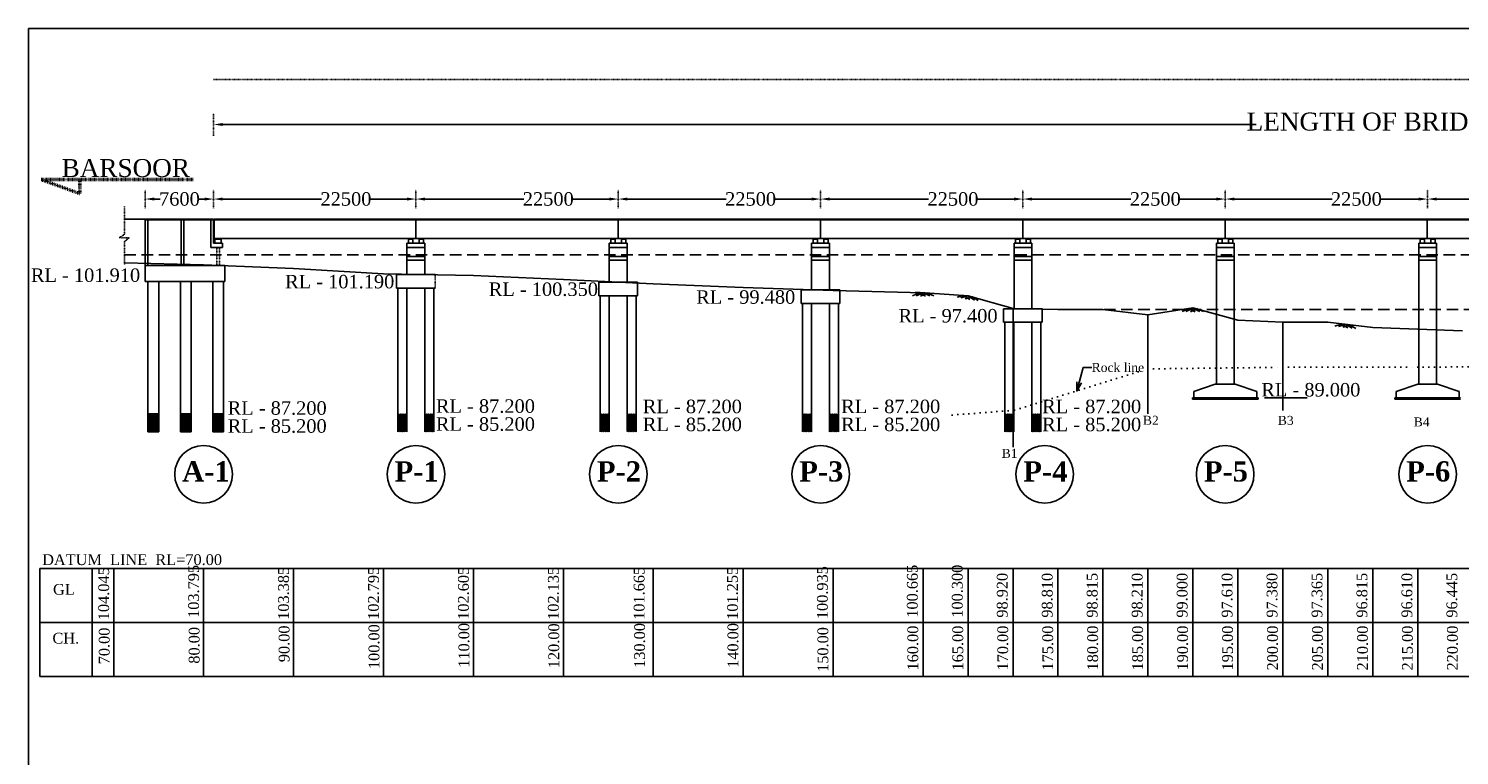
# Model space of a CAD drawing. Header units: millimetres. Extents: x -17882108 to 29484142, y -104267 to 550747.
# Tile 7 of 19: x 9127137 to 9286240, y 143334 to 224163. Entities that reach past the tile are written whole.
import ezdxf

# ---------------------------------------------------------------- set-up
doc = ezdxf.new("R2010")
doc.units = ezdxf.units.MM
doc.header["$MEASUREMENT"] = 0
doc.linetypes.add('DASHED2', pattern=[9.525, 6.35, -3.175])
doc.linetypes.add('DOT2', pattern=[0.125, 0, -0.125])
for name, color, linetype in [('BEARINGS', 250, 'Continuous'), ('BOUNDRY LINE', 224, 'Continuous'), ('CH.', 90, 'Continuous'), ('DIRECTIONS', 5, 'Continuous'), ('GROUND_LVL', 114, 'Continuous'), ('HFL', 190, 'Continuous'), ('PILE', 242, 'Continuous'), ('ROCK', 116, 'Continuous'), ('SLAB', 10, 'Continuous')]:
    doc.layers.add(name, color=color, linetype=linetype)
doc.styles.get("Standard").update_dxf_attribs({"font": 'times.ttf'})
doc.styles.add('style1', font='txt.shx', dxfattribs={"height": 1})
doc.dimstyles.get("Standard").update_dxf_attribs({"dimtxt": 400, "dimasz": 215, "dimexe": 0.18, "dimexo": 0.0625, "dimgap": 0.09, "dimtad": 0, "dimtih": 1, "dimtoh": 1, "dimdec": 0, "dimzin": 4, "dimdsep": 46, "dimtxsty": 'Standard', "dimblk": 'OPEN90', "dimcen": 0, "dimadec": 0, "dimazin": 1, "dimtfac": 1, "dimtdec": 0, "dimtix": 1, "dimtofl": 0, "dimtmove": 0, "dimatfit": 3, "dimldrblk": 'OPEN30', "dimfxl": 0, "dimtolj": 1, "dimtzin": 0, "dimarcsym": 0})

# ---------------------------------------------------------------- blocks, each defined once
blk = doc.blocks.new('*D56')
at = {"color": 0, "linetype": 'ByBlock', "lineweight": -2, "transparency": 16777216}
for p, q in [((9147708, 213499), (9147708, 213499)), ((9148708, 213499), (9263632, 213499)), ((9461708, 213499), (9346870, 213499)), ((9462708, 213499), (9462708, 213499))]:
    blk.add_line(p, q, dxfattribs=at)
at = {"color": 0, "linetype": 'ByBlock', "transparency": 16777216}
for points in [[(9148708, 213666), (9148708, 213332), (9147708, 213499)], [(9461708, 213666), (9461708, 213332), (9462708, 213499)]]:
    blk.add_solid(points, dxfattribs=at)
at = {"layer": 'Defpoints', "color": 0, "linetype": 'ByBlock', "transparency": 16777216}
for p in [(9147708, 213499), (9462708, 213499), (9462708, 213499)]:
    blk.add_point(p, dxfattribs=at)
at = {"color": 0, "linetype": 'ByBlock', "lineweight": -3, "transparency": 16777216, "insert": (9305251, 213499), "char_height": 500, "attachment_point": 5}
blk.add_mtext('\\A1;{\\H4x;LENGTH OF BRIDGE 315.00 (BETWEEN FACE OF DIRT WALL)}', dxfattribs=at)
blk = doc.blocks.new('*D60')
at = {"color": 0, "linetype": 'ByBlock', "lineweight": -2, "transparency": 16777216}
for p, q in [((9283708, 205209), (9294613, 205209)), ((9304208, 205209), (9300023, 205209))]:
    blk.add_line(p, q, dxfattribs=at)
at = {"color": 0, "linetype": 'ByBlock', "transparency": 16777216}
for points in [[(9283708, 205376), (9283708, 205042), (9282708, 205209)], [(9304208, 205376), (9304208, 205042), (9305208, 205209)]]:
    blk.add_solid(points, dxfattribs=at)
at = {"layer": 'Defpoints', "color": 0, "linetype": 'ByBlock', "transparency": 16777216}
for p in [(9282708, 205209), (9305208, 205209), (9305208, 205209)]:
    blk.add_point(p, dxfattribs=at)
at = {"color": 0, "linetype": 'ByBlock', "lineweight": -3, "transparency": 16777216, "insert": (9297318, 205209), "char_height": 1000, "attachment_point": 5}
blk.add_mtext('\\A1;{\\H1.5x;22500}', dxfattribs=at)
blk = doc.blocks.new('*D61')
at = {"color": 0, "linetype": 'ByBlock', "lineweight": -2, "transparency": 16777216}
for p, q in [((9282708, 205709), (9282708, 205709)), ((9261208, 205209), (9272080, 205209)), ((9281708, 205209), (9277491, 205209))]:
    blk.add_line(p, q, dxfattribs=at)
at = {"color": 0, "linetype": 'ByBlock', "transparency": 16777216}
for points in [[(9261208, 205376), (9261208, 205042), (9260208, 205209)], [(9281708, 205376), (9281708, 205042), (9282708, 205209)]]:
    blk.add_solid(points, dxfattribs=at)
at = {"layer": 'Defpoints', "color": 0, "linetype": 'ByBlock', "transparency": 16777216}
for p in [(9260208, 205209), (9282708, 205209), (9282708, 205209)]:
    blk.add_point(p, dxfattribs=at)
at = {"color": 0, "linetype": 'ByBlock', "lineweight": -3, "transparency": 16777216, "insert": (9274785, 205209), "char_height": 1000, "attachment_point": 5}
blk.add_mtext('\\A1;{\\H1.5x;22500}', dxfattribs=at)
blk = doc.blocks.new('*D62')
at = {"color": 0, "linetype": 'ByBlock', "lineweight": -2, "transparency": 16777216}
for p, q in [((9238708, 205209), (9249720, 205209)), ((9259208, 205209), (9255131, 205209))]:
    blk.add_line(p, q, dxfattribs=at)
at = {"color": 0, "linetype": 'ByBlock', "transparency": 16777216}
for points in [[(9238708, 205376), (9238708, 205042), (9237708, 205209)], [(9259208, 205376), (9259208, 205042), (9260208, 205209)]]:
    blk.add_solid(points, dxfattribs=at)
at = {"layer": 'Defpoints', "color": 0, "linetype": 'ByBlock', "transparency": 16777216}
for p in [(9237708, 205209), (9260208, 205209), (9260208, 205209)]:
    blk.add_point(p, dxfattribs=at)
at = {"color": 0, "linetype": 'ByBlock', "lineweight": -3, "transparency": 16777216, "insert": (9252425, 205209), "char_height": 1000, "attachment_point": 5}
blk.add_mtext('\\A1;{\\H1.5x;22500}', dxfattribs=at)
blk = doc.blocks.new('*D68')
at = {"color": 0, "linetype": 'ByBlock', "lineweight": -2, "transparency": 16777216}
for p, q in [((9216208, 205209), (9227220, 205209)), ((9236708, 205209), (9232631, 205209))]:
    blk.add_line(p, q, dxfattribs=at)
at = {"color": 0, "linetype": 'ByBlock', "transparency": 16777216}
for points in [[(9216208, 205376), (9216208, 205042), (9215208, 205209)], [(9236708, 205376), (9236708, 205042), (9237708, 205209)]]:
    blk.add_solid(points, dxfattribs=at)
at = {"layer": 'Defpoints', "color": 0, "linetype": 'ByBlock', "transparency": 16777216}
for p in [(9215208, 205209), (9237708, 205209), (9237708, 205209)]:
    blk.add_point(p, dxfattribs=at)
at = {"color": 0, "linetype": 'ByBlock', "lineweight": -3, "transparency": 16777216, "insert": (9229925, 205209), "char_height": 1000, "attachment_point": 5}
blk.add_mtext('\\A1;{\\H1.5x;22500}', dxfattribs=at)
blk = doc.blocks.new('*D69')
at = {"color": 0, "linetype": 'ByBlock', "lineweight": -2, "transparency": 16777216}
for p, q in [((9193708, 205209), (9204720, 205209)), ((9214208, 205209), (9210131, 205209))]:
    blk.add_line(p, q, dxfattribs=at)
at = {"color": 0, "linetype": 'ByBlock', "transparency": 16777216}
for points in [[(9193708, 205376), (9193708, 205042), (9192708, 205209)], [(9214208, 205376), (9214208, 205042), (9215208, 205209)]]:
    blk.add_solid(points, dxfattribs=at)
at = {"layer": 'Defpoints', "color": 0, "linetype": 'ByBlock', "transparency": 16777216}
for p in [(9192708, 205209), (9215208, 205209), (9215208, 205209)]:
    blk.add_point(p, dxfattribs=at)
at = {"color": 0, "linetype": 'ByBlock', "lineweight": -3, "transparency": 16777216, "insert": (9207425, 205209), "char_height": 1000, "attachment_point": 5}
blk.add_mtext('\\A1;{\\H1.5x;22500}', dxfattribs=at)
blk = doc.blocks.new('*D70')
at = {"color": 0, "linetype": 'ByBlock', "lineweight": -2, "transparency": 16777216}
for p, q in [((9171208, 205209), (9182220, 205209)), ((9191708, 205209), (9187631, 205209))]:
    blk.add_line(p, q, dxfattribs=at)
at = {"color": 0, "linetype": 'ByBlock', "transparency": 16777216}
for points in [[(9171208, 205376), (9171208, 205042), (9170208, 205209)], [(9191708, 205376), (9191708, 205042), (9192708, 205209)]]:
    blk.add_solid(points, dxfattribs=at)
at = {"layer": 'Defpoints', "color": 0, "linetype": 'ByBlock', "transparency": 16777216}
for p in [(9170208, 205209), (9192708, 205209), (9192708, 205209)]:
    blk.add_point(p, dxfattribs=at)
at = {"color": 0, "linetype": 'ByBlock', "lineweight": -3, "transparency": 16777216, "insert": (9184925, 205209), "char_height": 1000, "attachment_point": 5}
blk.add_mtext('\\A1;{\\H1.5x;22500}', dxfattribs=at)
blk = doc.blocks.new('*D67')
at = {"color": 0, "linetype": 'ByBlock', "lineweight": -2, "transparency": 16777216}
for p, q in [((9148708, 205209), (9159720, 205209)), ((9169208, 205209), (9165131, 205209))]:
    blk.add_line(p, q, dxfattribs=at)
at = {"color": 0, "linetype": 'ByBlock', "transparency": 16777216}
for points in [[(9148708, 205376), (9148708, 205042), (9147708, 205209)], [(9169208, 205376), (9169208, 205042), (9170208, 205209)]]:
    blk.add_solid(points, dxfattribs=at)
at = {"layer": 'Defpoints', "color": 0, "linetype": 'ByBlock', "transparency": 16777216}
for p in [(9147708, 205209), (9170208, 205209), (9170208, 205209)]:
    blk.add_point(p, dxfattribs=at)
at = {"color": 0, "linetype": 'ByBlock', "lineweight": -3, "transparency": 16777216, "insert": (9162425, 205209), "char_height": 1000, "attachment_point": 5}
blk.add_mtext('\\A1;{\\H1.5x;22500}', dxfattribs=at)
blk = doc.blocks.new('*D84')
at = {"color": 0, "linetype": 'ByBlock', "lineweight": -2, "transparency": 16777216}
for p, q in [((9141108, 205209), (9141774, 205209)), ((9146708, 205209), (9146043, 205209))]:
    blk.add_line(p, q, dxfattribs=at)
at = {"color": 0, "linetype": 'ByBlock', "transparency": 16777216}
for points in [[(9141108, 205376), (9141108, 205042), (9140108, 205209)], [(9146708, 205376), (9146708, 205042), (9147708, 205209)]]:
    blk.add_solid(points, dxfattribs=at)
at = {"layer": 'Defpoints', "color": 0, "linetype": 'ByBlock', "transparency": 16777216}
for p in [(9140108, 205209), (9147708, 205209), (9147708, 205209)]:
    blk.add_point(p, dxfattribs=at)
at = {"color": 0, "linetype": 'ByBlock', "lineweight": -3, "transparency": 16777216, "insert": (9143908, 205209), "char_height": 1000, "attachment_point": 5}
blk.add_mtext('\\A1;{\\H1.5x;7600}', dxfattribs=at)

msp = doc.modelspace()

# ---------------------------------------------------------------- hatches: boundary and pattern name
at = {"layer": 'BEARINGS', "linetype": 'ByBlock', "lineweight": -3}
h = msp.add_hatch(color=256, dxfattribs=at)
h.dxf.hatch_style = 1
h.paths.add_polyline_path([(9148372, 200812.4), (9148052, 200812.4), (9148052, 200760.5), (9148372, 200760.5)])
h = msp.add_hatch(color=256, dxfattribs=at)
h.dxf.hatch_style = 1
h.paths.add_polyline_path([(9148372, 200812.3), (9148052, 200812.3), (9148052, 200747.4), (9148372, 200747.4)])
h = msp.add_hatch(color=256, dxfattribs=at)
h.dxf.hatch_style = 1
h.paths.add_polyline_path([(9169612.9, 200812.4), (9169462.9, 200812.4), (9169462.9, 200747.4), (9169612.9, 200747.4)])
h = msp.add_hatch(color=256, dxfattribs=at)
h.dxf.hatch_style = 1
h.paths.add_polyline_path([(9169762.9, 200812.4), (9169612.9, 200812.4), (9169612.9, 200747.4), (9169762.9, 200747.4)])
h = msp.add_hatch(color=256, dxfattribs=at)
h.dxf.hatch_style = 1
h.paths.add_polyline_path([(9170812.9, 200812.4), (9170662.9, 200812.4), (9170662.9, 200747.4), (9170812.9, 200747.4)])
h = msp.add_hatch(color=256, dxfattribs=at)
h.dxf.hatch_style = 1
h.paths.add_polyline_path([(9170962.9, 200812.4), (9170812.9, 200812.4), (9170812.9, 200747.4), (9170962.9, 200747.4)])
h = msp.add_hatch(color=256, dxfattribs=at)
h.dxf.hatch_style = 1
h.paths.add_polyline_path([(9192112.9, 200812.4), (9191962.9, 200812.4), (9191962.9, 200747.4), (9192112.9, 200747.4)])
h = msp.add_hatch(color=256, dxfattribs=at)
h.dxf.hatch_style = 1
h.paths.add_polyline_path([(9192262.9, 200812.4), (9192112.9, 200812.4), (9192112.9, 200747.4), (9192262.9, 200747.4)])
h = msp.add_hatch(color=256, dxfattribs=at)
h.dxf.hatch_style = 1
h.paths.add_polyline_path([(9193312.9, 200812.4), (9193162.9, 200812.4), (9193162.9, 200747.4), (9193312.9, 200747.4)])
h = msp.add_hatch(color=256, dxfattribs=at)
h.dxf.hatch_style = 1
h.paths.add_polyline_path([(9193462.9, 200812.4), (9193312.9, 200812.4), (9193312.9, 200747.4), (9193462.9, 200747.4)])
h = msp.add_hatch(color=256, dxfattribs=at)
h.dxf.hatch_style = 1
h.paths.add_polyline_path([(9214612.9, 200812.4), (9214462.9, 200812.4), (9214462.9, 200747.4), (9214612.9, 200747.4)])
h = msp.add_hatch(color=256, dxfattribs=at)
h.dxf.hatch_style = 1
h.paths.add_polyline_path([(9214762.9, 200812.4), (9214612.9, 200812.4), (9214612.9, 200747.4), (9214762.9, 200747.4)])
h = msp.add_hatch(color=256, dxfattribs=at)
h.dxf.hatch_style = 1
h.paths.add_polyline_path([(9215812.9, 200812.4), (9215662.9, 200812.4), (9215662.9, 200747.4), (9215812.9, 200747.4)])
h = msp.add_hatch(color=256, dxfattribs=at)
h.dxf.hatch_style = 1
h.paths.add_polyline_path([(9215962.9, 200812.4), (9215812.9, 200812.4), (9215812.9, 200747.4), (9215962.9, 200747.4)])
h = msp.add_hatch(color=256, dxfattribs=at)
h.dxf.hatch_style = 1
h.paths.add_polyline_path([(9237112.9, 200812.4), (9236962.9, 200812.4), (9236962.9, 200747.4), (9237112.9, 200747.4)])
h = msp.add_hatch(color=256, dxfattribs=at)
h.dxf.hatch_style = 1
h.paths.add_polyline_path([(9237262.9, 200812.4), (9237112.9, 200812.4), (9237112.9, 200747.4), (9237262.9, 200747.4)])
h = msp.add_hatch(color=256, dxfattribs=at)
h.dxf.hatch_style = 1
h.paths.add_polyline_path([(9238312.9, 200812.4), (9238162.9, 200812.4), (9238162.9, 200747.4), (9238312.9, 200747.4)])
h = msp.add_hatch(color=256, dxfattribs=at)
h.dxf.hatch_style = 1
h.paths.add_polyline_path([(9238462.9, 200812.4), (9238312.9, 200812.4), (9238312.9, 200747.4), (9238462.9, 200747.4)])
h = msp.add_hatch(color=256, dxfattribs=at)
h.dxf.hatch_style = 1
h.paths.add_polyline_path([(9259612.9, 200812.4), (9259462.9, 200812.4), (9259462.9, 200747.4), (9259612.9, 200747.4)])
h = msp.add_hatch(color=256, dxfattribs=at)
h.dxf.hatch_style = 1
h.paths.add_polyline_path([(9259762.9, 200812.4), (9259612.9, 200812.4), (9259612.9, 200747.4), (9259762.9, 200747.4)])
h = msp.add_hatch(color=256, dxfattribs=at)
h.dxf.hatch_style = 1
h.paths.add_polyline_path([(9260812.9, 200812.4), (9260662.9, 200812.4), (9260662.9, 200747.4), (9260812.9, 200747.4)])
h = msp.add_hatch(color=256, dxfattribs=at)
h.dxf.hatch_style = 1
h.paths.add_polyline_path([(9260962.9, 200812.4), (9260812.9, 200812.4), (9260812.9, 200747.4), (9260962.9, 200747.4)])
h = msp.add_hatch(color=256, dxfattribs=at)
h.dxf.hatch_style = 1
h.paths.add_polyline_path([(9282112.5, 200812.4), (9281962.5, 200812.4), (9281962.5, 200747.4), (9282112.5, 200747.4)])
h = msp.add_hatch(color=256, dxfattribs=at)
h.dxf.hatch_style = 1
h.paths.add_polyline_path([(9282262.5, 200812.4), (9282112.5, 200812.4), (9282112.5, 200747.4), (9282262.5, 200747.4)])
h = msp.add_hatch(color=256, dxfattribs=at)
h.dxf.hatch_style = 1
h.paths.add_polyline_path([(9283312.5, 200812.4), (9283162.5, 200812.4), (9283162.5, 200747.4), (9283312.5, 200747.4)])
h = msp.add_hatch(color=256, dxfattribs=at)
h.dxf.hatch_style = 1
h.paths.add_polyline_path([(9283462.5, 200812.4), (9283312.5, 200812.4), (9283312.5, 200747.4), (9283462.5, 200747.4)])
at = {"layer": 'ROCK', "linetype": 'DOT2', "ltscale": 50000}
h = msp.add_hatch(dxfattribs=at)
h.set_pattern_fill('ANSI32', color=256, scale=370)
h.set_pattern_definition([(45, (249.71, 3e-10), (-98.1110659, 98.1110659), []), (45, (315.12, 3e-10), (-98.1110659, 98.1110659), [])])
h.paths.add_polyline_path([(9140412, 179312.5), (9141612, 179312.5), (9141612, 181312.5), (9140412, 181312.5)])
h = msp.add_hatch(dxfattribs=at)
h.set_pattern_fill('ANSI32', color=256, scale=370)
h.set_pattern_definition([(45, (-127509.21, -227322.75), (-98.1110659, 98.1110659), []), (45, (-127443.8, -227322.75), (-98.1110659, 98.1110659), [])])
h.paths.add_polyline_path([(9147607.3, 181312.5), (9148807.3, 181312.5), (9148807.3, 179312.5), (9147607.3, 179312.5)])
h.paths.add_polyline_path([(9144007.3, 181312.5), (9145207.3, 181312.5), (9145207.3, 179312.5), (9144007.3, 179312.5)])
h = msp.add_hatch(dxfattribs=at)
h.set_pattern_fill('ANSI32', color=256, scale=370)
h.paths.add_polyline_path([(9169208.4, 180414.7), (9169098.6, 180414.2), (9168208.4, 180644.1), (9168208.4, 179312.5), (9169208.4, 179312.5)])
h.paths.add_polyline_path([(9169208.4, 181312.5), (9168208.4, 181312.5), (9168208.4, 180644.1), (9169098.6, 180414.2), (9169208.4, 180414.7)])
h.paths.add_polyline_path([(9172208.4, 181312.5), (9171208.4, 181312.5), (9171208.4, 180424), (9172208.4, 180428.6)])
h.paths.add_polyline_path([(9172208.4, 180428.6), (9171208.4, 180424), (9171208.4, 179312.5), (9172208.4, 179312.5)])
h = msp.add_hatch(dxfattribs=at)
h.set_pattern_fill('ANSI32', color=256, scale=370)
h.paths.add_polyline_path([(9191708.4, 180414.7), (9191598.6, 180414.2), (9190708.4, 180644.1), (9190708.4, 179312.5), (9191708.4, 179312.5)])
h.paths.add_polyline_path([(9191708.4, 181312.5), (9190708.4, 181312.5), (9190708.4, 180644.1), (9191598.6, 180414.2), (9191708.4, 180414.7)])
h.paths.add_polyline_path([(9194708.4, 181312.5), (9193708.4, 181312.5), (9193708.4, 180424), (9194708.4, 180428.6)])
h.paths.add_polyline_path([(9194708.4, 180428.6), (9193708.4, 180424), (9193708.4, 179312.5), (9194708.4, 179312.5)])
h = msp.add_hatch(dxfattribs=at)
h.set_pattern_fill('ANSI32', color=256, scale=370)
h.paths.add_polyline_path([(9214208.4, 180414.7), (9214098.6, 180414.2), (9213208.4, 180644.1), (9213208.4, 179312.5), (9214208.4, 179312.5)])
h.paths.add_polyline_path([(9214208.4, 181312.5), (9213208.4, 181312.5), (9213208.4, 180644.1), (9214098.6, 180414.2), (9214208.4, 180414.7)])
h.paths.add_polyline_path([(9217208.4, 181312.5), (9216208.4, 181312.5), (9216208.4, 180424), (9217208.4, 180428.6)])
h.paths.add_polyline_path([(9217208.4, 180428.6), (9216208.4, 180424), (9216208.4, 179312.5), (9217208.4, 179312.5)])
h = msp.add_hatch(dxfattribs=at)
h.set_pattern_fill('ANSI32', color=256, scale=370)
h.paths.add_polyline_path([(9236708.4, 180414.7), (9236598.6, 180414.2), (9235708.4, 180644.1), (9235708.4, 179312.5), (9236708.4, 179312.5)])
h.paths.add_polyline_path([(9236708.4, 181312.5), (9235708.4, 181312.5), (9235708.4, 180644.1), (9236598.6, 180414.2), (9236708.4, 180414.7)])
h.paths.add_polyline_path([(9239708.4, 181312.5), (9238708.4, 181312.5), (9238708.4, 180424), (9239708.4, 180428.6)])
h.paths.add_polyline_path([(9239708.4, 180428.6), (9238708.4, 180424), (9238708.4, 179312.5), (9239708.4, 179312.5)])

# ---------------------------------------------------------------- linework, layer by layer
at = {"linetype": 'DOT2'}
for p, q in [((9147708.4, 214770.4), (9147708.4, 212228.4)), ((9140108.4, 206223.6), (9140108.4, 204194.5)), ((9147708.4, 206223.6), (9147708.4, 204194.5)), ((9170208.4, 206223.6), (9170208.4, 204194.5)), ((9192708.4, 206223.6), (9192708.4, 204194.5)), ((9215208.4, 206223.6), (9215208.4, 204194.5)), ((9237708.4, 206223.6), (9237708.4, 204194.5)), ((9260208.4, 206223.6), (9260208.4, 204194.5)), ((9282708.4, 206223.8), (9282708.4, 204194.8)), ((9137798.5, 204433.1), (9137798.5, 201270.2)), ((9137798.5, 201270.2), (9137212.1, 200899.6)), ((9137212.1, 200899.6), (9138303.1, 200899.6)), ((9138303.1, 200899.6), (9137798.5, 200463.5)), ((9137798.5, 200463.5), (9137798.5, 197873.9))]:
    msp.add_line(p, q, dxfattribs=at)
at = {"linetype": 'ByBlock', "lineweight": -3}
for p, q in [((9147712, 202987.4), (9137798.5, 202987.4)), ((9147712, 202912.4), (9147412, 202912.4)), ((9147412, 202912.4), (9147712, 202912.4)), ((9147712, 200747.4), (9147712, 201837.4)), ((9148512, 200812.5), (9148212, 200812.5)), ((9148512, 200812.5), (9148212, 200812.5)), ((9148512, 200812.4), (9148212, 200812.4)), ((9148512, 200812.4), (9148212, 200812.4)), ((9236602, 177599.3), (9236602, 193032.4)), ((9251596.7, 181309.9), (9251602, 192322.4)), ((9266602, 181703.2), (9266602, 191497.4)), ((9281611.5, 184612), (9279211.5, 183812)), ((9281611.5, 184612), (9283811.5, 184612)), ((9283811.5, 184612), (9286211.5, 183812)), ((9264557.9, 183112), (9269320.7, 183112)), ((9279061.5, 183112), (9286361.5, 183112)), ((9279061.5, 182962), (9279061.5, 183112)), ((9279211.5, 183112), (9279211.5, 183812)), ((9286211.5, 183112), (9286211.5, 183812)), ((9279061.5, 182962), (9286361.5, 182962)), ((9279111.5, 182962), (9286311.5, 182962))]:
    msp.add_line(p, q, dxfattribs=at)
at = {"linetype": 'DOT2', "lineweight": -3, "ltscale": 5000}
msp.add_lwpolyline([(9229833.3, 181181.4), (9236786.1, 181711.6), (9251602, 186322.4), (9266602, 186492.4), (9281602, 186492.4), (9296602, 186649.3), (9311602, 186457.4), (9326602, 186227.4), (9341602, 185367.4), (9356602, 185827.4), (9371602, 181952.5), (9386852.5, 182023.3), (9386852.5, 182023.3)], dxfattribs=at)
at = {"linetype": 'ByBlock', "lineweight": -3}
for centre in [(9146588.3, 174593.5), (9146588.3, 174593.5), (9170208.4, 174593.5), (9170208.4, 174593.5), (9192708.4, 174593.5), (9192708.4, 174593.5), (9215208.4, 174593.5), (9215208.4, 174593.5), (9240128.9, 174593.5), (9260197, 174593.5), (9260197, 174593.5), (9282700.1, 174593.5), (9282700.1, 174593.5)]:
    msp.add_circle(centre, 3202.5, dxfattribs=at)
at = {"layer": 'BEARINGS', "linetype": 'ByBlock', "lineweight": -3}
for p, q in [((9148052, 200812.5), (9148052, 200760.5)), ((9148052, 200812.4), (9148052, 200760.4)), ((9148372, 200812.5), (9148372, 200760.5)), ((9148372, 200812.4), (9148372, 200760.4)), ((9169462.9, 200747.4), (9169462.9, 200812.4)), ((9169762.9, 200747.4), (9169762.9, 200812.4)), ((9170662.9, 200747.4), (9170662.9, 200812.4)), ((9170962.9, 200747.4), (9170962.9, 200812.4)), ((9191962.9, 200747.4), (9191962.9, 200812.4)), ((9192262.9, 200747.4), (9192262.9, 200812.4)), ((9193162.9, 200747.4), (9193162.9, 200812.4)), ((9193462.9, 200747.4), (9193462.9, 200812.4)), ((9214462.9, 200747.4), (9214462.9, 200812.4)), ((9214762.9, 200747.4), (9214762.9, 200812.4)), ((9215662.9, 200747.4), (9215662.9, 200812.4)), ((9215962.9, 200747.4), (9215962.9, 200812.4)), ((9236962.9, 200747.4), (9236962.9, 200812.4)), ((9237262.9, 200747.4), (9237262.9, 200812.4)), ((9238162.9, 200747.4), (9238162.9, 200812.4)), ((9238462.9, 200747.4), (9238462.9, 200812.4)), ((9259462.9, 200747.4), (9259462.9, 200812.4)), ((9259762.9, 200747.4), (9259762.9, 200812.4)), ((9260662.9, 200747.4), (9260662.9, 200812.4)), ((9260962.9, 200747.4), (9260962.9, 200812.4)), ((9281962.5, 200747.4), (9281962.5, 200812.4)), ((9282262.5, 200747.4), (9282262.5, 200812.4)), ((9283162.5, 200747.4), (9283162.5, 200812.4)), ((9283462.5, 200747.4), (9283462.5, 200812.4))]:
    msp.add_line(p, q, dxfattribs=at)
at = {"layer": 'BOUNDRY LINE', "color": 5}
for q in [(9478826.4, 224163.3), (9127136.9, -4985.5)]:
    msp.add_line((9127136.9, 224163.3), q, dxfattribs=at)
at = {"layer": 'BOUNDRY LINE', "color": 1, "linetype": 'DOT2'}
for p, q in [((9462685.6, 218493), (9147708.4, 218493)), ((9148062, 199812.4), (9148062, 197820.9)), ((9148362, 199812.4), (9148362, 197820.9)), ((9172358.4, 195301.7), (9172358.4, 196801.7))]:
    msp.add_line(p, q, dxfattribs=at)
at = {"layer": 'BOUNDRY LINE', "color": 224}
for p, q in [((9128370, 164112.6), (9471918.4, 164112.6)), ((9128370, 152112.6), (9128370, 164112.6)), ((9134215.5, 164112.6), (9134215.5, 152112.6)), ((9136602, 152112.6), (9136602, 164112.6)), ((9146602, 152036.3), (9146602, 164036.3)), ((9156602, 152036.3), (9156602, 164112.6)), ((9166602, 152036.3), (9166602, 164036.3)), ((9176602, 152036.3), (9176602, 164036.3)), ((9186602, 152036.3), (9186602, 164036.3)), ((9196602, 152036.3), (9196602, 164036.3)), ((9206602, 152036.3), (9206602, 164036.3)), ((9216602, 152112.6), (9216602, 164112.6)), ((9226602, 152112.6), (9226602, 164112.6)), ((9231602, 152112.6), (9231602, 164112.6)), ((9236602, 152112.6), (9236602, 164112.6)), ((9241602, 152112.6), (9241602, 164112.6)), ((9246602, 152112.6), (9246602, 164112.6)), ((9251602, 152112.6), (9251602, 164112.6)), ((9256602, 152112.6), (9256602, 164112.6)), ((9261602, 152112.6), (9261602, 164112.6)), ((9266602, 152112.6), (9266602, 164112.6)), ((9271602, 152112.6), (9271602, 164112.6)), ((9276602, 152112.6), (9276602, 164112.6)), ((9281602, 152112.6), (9281602, 164112.6)), ((9128370, 152112.6), (9471918.4, 152112.6))]:
    msp.add_line(p, q, dxfattribs=at)
at = {"layer": 'DIRECTIONS', "color": 5, "linetype": 'DOT2', "lineweight": 50}
msp.add_lwpolyline([(9145437.7, 207374.6), (9128520.4, 207374.6), (9132834, 205813.4), (9132834, 207374.6)], dxfattribs=at)
at = {"layer": 'GROUND_LVL', "linetype": 'ByBlock', "lineweight": -3}
for p, q in [((9226107.5, 194757.5), (9225415.1, 194451.7)), ((9226602, 194777.4), (9225832.3, 194437.6)), ((9226100.8, 194760.4), (9226870.6, 194420.5)), ((9227103.2, 194760.4), (9226333.5, 194420.5)), ((9226602, 194777.4), (9227371.8, 194437.6)), ((9227096.6, 194757.5), (9227788.9, 194451.7)), ((9231110.5, 194485.6), (9230378.6, 194292.9)), ((9231602, 194427.4), (9230788.3, 194213.1)), ((9231104.4, 194489.6), (9231811, 194032.7)), ((9232094.3, 194331.6), (9231280.6, 194117.3)), ((9231602, 194427.4), (9232308.6, 193970.5)), ((9232087.2, 194329.8), (9232722.8, 193918.8)), ((9256107.5, 193016), (9255415.1, 192710.3)), ((9256602, 193036), (9255832.3, 192696.1)), ((9256100.8, 193019), (9256870.6, 192679.1)), ((9257103.2, 193019), (9256333.5, 192679.1)), ((9256602, 193036), (9257371.8, 192696.1)), ((9257096.6, 193016), (9257788.9, 192710.3)), ((9273104.3, 191306.1), (9272381.8, 191080.7)), ((9273597.9, 191269.9), (9272794.6, 191019.4)), ((9273098, 191309.7), (9273824.3, 190884.9)), ((9274094, 191196.2), (9273290.7, 190945.7)), ((9273597.9, 191269.9), (9274324.3, 190845)), ((9274087, 191194), (9274740.3, 190811.9))]:
    msp.add_line(p, q, dxfattribs=at)
at = {"layer": 'GROUND_LVL', "color": 224}
msp.add_line((9128370, 158112.6), (9471918.4, 158112.6), dxfattribs=at)
at = {"layer": 'GROUND_LVL', "linetype": 'ByBlock', "lineweight": -3}
for points in [[(9226602, 194777.4), (9216602, 195047.4), (9206602, 195367.4), (9196602, 195777.4), (9186602, 196247.4), (9176602, 196717.4), (9166602, 196907.4), (9156602, 197497.4), (9146602, 197907.4), (9137798.5, 198127.5)], [(9225775.2, 194835.3), (9231602, 194427.4), (9236602, 193032.4), (9241602, 192922.4), (9246602, 192927.4), (9251602, 192322.4), (9256602, 193112.4), (9261602, 191722.4), (9266602, 191497.4), (9271602, 191497.4), (9276602, 190927.4), (9281602, 190722.4), (9286602, 190557.4)]]:
    msp.add_lwpolyline(points, dxfattribs=at)
at = {"layer": 'HFL', "linetype": 'DASHED2', "lineweight": -3, "ltscale": 200}
for p, q in [((9137798.5, 199012.4), (9470405.6, 199012.4)), ((9246726, 192912.4), (9368341.2, 192912.4))]:
    msp.add_line(p, q, dxfattribs=at)
at = {"layer": 'PILE', "linetype": 'ByBlock', "lineweight": -3}
for p, q in [((9140112.3, 202987.4), (9140112.3, 196020.9)), ((9140112.3, 202912.3), (9147712, 202912.3)), ((9140412.3, 202912.3), (9140412.3, 197820.9)), ((9144087.3, 202912.3), (9144087.3, 197820.9)), ((9144387.3, 202912.3), (9144387.3, 197820.9)), ((9147412, 202912.3), (9147412, 199812.4)), ((9147712, 200312.5), (9147712, 202987.4)), ((9237708.4, 200812.4), (9237708.4, 202987.4)), ((9260208.4, 200812.4), (9260208.4, 202987.4)), ((9282642.7, 200812.4), (9282642.7, 202987.4)), ((9147862, 200747.4), (9148562, 200747.4)), ((9147862, 200747.4), (9147862, 200312.5)), ((9148562, 200512.5), (9148562, 200747.4)), ((9148562, 200312.5), (9148562, 200747.4)), ((9169362.9, 200747.4), (9169862.9, 200747.4)), ((9169362.9, 200747.4), (9169362.9, 200312.4)), ((9169862.9, 200747.4), (9169862.9, 200312.4)), ((9170562.9, 200747.4), (9171062.9, 200747.4)), ((9170562.9, 200747.4), (9170562.9, 200312.4)), ((9171062.9, 200747.4), (9171062.9, 200312.4)), ((9191862.9, 200747.4), (9192362.9, 200747.4)), ((9191862.9, 200747.4), (9191862.9, 200312.4)), ((9192362.9, 200747.4), (9192362.9, 200312.4)), ((9193062.9, 200747.4), (9193562.9, 200747.4)), ((9193062.9, 200747.4), (9193062.9, 200312.4)), ((9193562.9, 200747.4), (9193562.9, 200312.4)), ((9214362.9, 200747.4), (9214862.9, 200747.4)), ((9214362.9, 200747.4), (9214362.9, 200312.4)), ((9214862.9, 200747.4), (9214862.9, 200312.4)), ((9215562.9, 200747.4), (9216062.9, 200747.4)), ((9215562.9, 200747.4), (9215562.9, 200312.4)), ((9216062.9, 200747.4), (9216062.9, 200312.4)), ((9236862.9, 200747.4), (9237362.9, 200747.4)), ((9236862.9, 200747.4), (9236862.9, 200312.4)), ((9237362.9, 200747.4), (9237362.9, 200312.4)), ((9238062.9, 200747.4), (9238562.9, 200747.4)), ((9238062.9, 200747.4), (9238062.9, 200312.4)), ((9238562.9, 200747.4), (9238562.9, 200312.4)), ((9259362.9, 200747.4), (9259862.9, 200747.4)), ((9259362.9, 200747.4), (9259362.9, 200312.4)), ((9259862.9, 200747.4), (9259862.9, 200312.4)), ((9260562.9, 200747.4), (9261062.9, 200747.4)), ((9260562.9, 200747.4), (9260562.9, 200312.4)), ((9261062.9, 200747.4), (9261062.9, 200312.4)), ((9281862.5, 200747.4), (9282362.5, 200747.4)), ((9281862.5, 200747.4), (9281862.5, 200312.4)), ((9282362.5, 200747.4), (9282362.5, 200312.4)), ((9283062.5, 200747.4), (9283562.5, 200747.4)), ((9283062.5, 200747.4), (9283062.5, 200312.4)), ((9283562.5, 200747.4), (9283562.5, 200312.4)), ((9147412, 199812.4), (9148712, 199812.4)), ((9147712, 200312.5), (9148712, 200312.5)), ((9147862, 200312.5), (9148212, 200312.5)), ((9148212, 200312.5), (9148562, 200312.5)), ((9148712, 200312.5), (9148462, 200312.5)), ((9148712, 200312.4), (9148712, 199812.4)), ((9148712, 200312.4), (9148712, 200312.4)), ((9169212.9, 200312.4), (9171212.9, 200312.4)), ((9169212.9, 200312.4), (9169212.9, 196801.7)), ((9169212.9, 199812.4), (9171212.9, 199812.4)), ((9171212.9, 200312.4), (9171212.9, 196801.7)), ((9191712.9, 200312.4), (9193712.9, 200312.4)), ((9191712.9, 200312.4), (9191712.9, 195962.4)), ((9191712.9, 199812.4), (9193712.9, 199812.4)), ((9193712.9, 200312.4), (9193712.9, 195962.4)), ((9214212.9, 200312.4), (9216212.9, 200312.4)), ((9214212.9, 200312.4), (9214212.9, 195092)), ((9214212.9, 199812.4), (9216212.9, 199812.4)), ((9216212.9, 200312.4), (9216212.9, 195059.9)), ((9236712.9, 200312.4), (9238712.9, 200312.4)), ((9236712.9, 200312.4), (9236712.9, 193013.1)), ((9236712.9, 199812.4), (9238712.9, 199812.4)), ((9238712.9, 200312.4), (9238712.9, 192986)), ((9259212.9, 200312.4), (9261212.9, 200312.4)), ((9259212.9, 200312.4), (9259212.9, 184612)), ((9259212.9, 199812.4), (9261212.9, 199812.4)), ((9261212.9, 200312.4), (9261212.9, 184612)), ((9281712.5, 200312.4), (9283712.5, 200312.4)), ((9281712.5, 200312.4), (9281712.5, 184612)), ((9281712.5, 199812.4), (9283712.5, 199812.4)), ((9283712.5, 200312.4), (9283712.5, 184612)), ((9148962, 197820.9), (9140112.3, 197820.9)), ((9148962, 197820.9), (9148962, 196020.9)), ((9169212.9, 198812.4), (9171212.9, 198812.4)), ((9169212.9, 198412.4), (9171212.9, 198412.4)), ((9191712.9, 198812.4), (9193712.9, 198812.4)), ((9191712.9, 198412.4), (9193712.9, 198412.4)), ((9214212.9, 198812.4), (9216212.9, 198812.4)), ((9214212.9, 198412.4), (9216212.9, 198412.4)), ((9236712.9, 198812.4), (9238712.9, 198812.4)), ((9236712.9, 198412.4), (9238712.9, 198412.4)), ((9259212.9, 198812.4), (9261212.9, 198812.4)), ((9259212.9, 198412.4), (9261212.9, 198412.4)), ((9281712.5, 198812.4), (9283712.5, 198812.4)), ((9281712.5, 198412.4), (9283712.5, 198412.4)), ((9148962, 196020.9), (9140112.3, 196020.9)), ((9140412, 196020.9), (9140412, 179312.5)), ((9141612, 196020.9), (9141612, 179312.5)), ((9144012, 196020.9), (9144012, 179312.5)), ((9145212, 196020.9), (9145212, 179312.5)), ((9147612, 196020.9), (9147612, 179312.5)), ((9148812, 196020.9), (9148812, 179312.5)), ((9168058.4, 195301.7), (9168058.4, 196801.7)), ((9168058.4, 196801.7), (9172358.4, 196801.7)), ((9190558.4, 194462.4), (9190558.4, 195962.4)), ((9190558.4, 195962.4), (9194858.4, 195962.4)), ((9194858.4, 194462.4), (9194858.4, 195962.4)), ((9169858.4, 195301.7), (9168058.4, 195301.7)), ((9168208.4, 179312.5), (9168208.4, 195301.7)), ((9168708.4, 195301.7), (9171708.4, 195301.7)), ((9169208.4, 179328.5), (9169208.4, 195301.7)), ((9170558.4, 195301.7), (9172358.4, 195301.7)), ((9171208.4, 179312.5), (9171208.4, 195301.7)), ((9172208.4, 179319.8), (9172208.4, 195301.7)), ((9192358.4, 194462.4), (9190558.4, 194462.4)), ((9190708.4, 179312.5), (9190708.4, 194462.4)), ((9191208.4, 194462.4), (9194208.4, 194462.4)), ((9191708.4, 179328.5), (9191708.4, 194462.4)), ((9193058.4, 194462.4), (9194858.4, 194462.4)), ((9193708.4, 179366.3), (9193708.4, 194462.4)), ((9194708.4, 179319.8), (9194708.4, 194462.4)), ((9213058.4, 193593), (9213058.4, 195093)), ((9213058.4, 195093), (9217358.4, 195093)), ((9217358.4, 193593), (9217358.4, 195093)), ((9214858.4, 193593), (9213058.4, 193593)), ((9213208.4, 179312.5), (9213208.4, 193593)), ((9213708.4, 193593), (9216708.4, 193593)), ((9214208.4, 179328.5), (9214208.4, 193593)), ((9215558.4, 193593), (9217358.4, 193593)), ((9216208.4, 179312.5), (9216208.4, 193593)), ((9217208.4, 179319.8), (9217208.4, 193593)), ((9235558.4, 191513.1), (9235558.4, 193013.1)), ((9235558.4, 193013.1), (9239858.4, 193013.1)), ((9239858.4, 191513.1), (9239858.4, 193013.1)), ((9237358.4, 191513.1), (9235558.4, 191513.1)), ((9235708.4, 179312.5), (9235708.4, 191513.1)), ((9236208.4, 191513.1), (9239208.4, 191513.1)), ((9236708.4, 179312.5), (9236708.4, 191513.1)), ((9238058.4, 191513.1), (9239858.4, 191513.1)), ((9238708.4, 179312.5), (9238708.4, 191513.1)), ((9239708.4, 179319.8), (9239708.4, 191513.1)), ((9259098.4, 184612), (9256698.4, 183812)), ((9259098.4, 184612), (9261298.4, 184612)), ((9261298.4, 184612), (9263698.4, 183812)), ((9256548.4, 183112), (9263848.4, 183112)), ((9256548.4, 182962), (9256548.4, 183112)), ((9256698.4, 183112), (9256698.4, 183812)), ((9263698.4, 183112), (9263698.4, 183812)), ((9263848.4, 182962), (9263848.4, 183112)), ((9256548.4, 182962), (9263848.4, 182962)), ((9256598.4, 182962), (9263798.4, 182962))]:
    msp.add_line(p, q, dxfattribs=at)
at = {"layer": 'ROCK', "linetype": 'ByBlock', "lineweight": -3}
for p, q in [((9141612, 181312.5), (9140412, 181312.5)), ((9145212, 181312.5), (9144012, 181312.5)), ((9148812, 181312.5), (9147612, 181312.5)), ((9141612, 179312.5), (9140412, 179312.5)), ((9145212, 179312.5), (9144012, 179312.5)), ((9148812, 179312.5), (9147612, 179312.5))]:
    msp.add_line(p, q, dxfattribs=at)
at = {"layer": 'ROCK', "linetype": 'DOT2', "ltscale": 50000}
for p, q in [((9168208.4, 181312.5), (9169208.4, 181312.5)), ((9171208.4, 181312.5), (9172208.4, 181312.5)), ((9190708.4, 181312.5), (9191708.4, 181312.5)), ((9193708.4, 181312.5), (9194708.4, 181312.5)), ((9213208.4, 181312.5), (9214208.4, 181312.5)), ((9216208.4, 181312.5), (9217208.4, 181312.5)), ((9235708.4, 181312.5), (9236708.4, 181312.5)), ((9238708.4, 181312.5), (9239708.4, 181312.5)), ((9168208.4, 179312.5), (9169208.4, 179312.5)), ((9171208.4, 179312.5), (9172208.4, 179312.5)), ((9190708.4, 179312.5), (9191708.4, 179312.5)), ((9193708.4, 179312.5), (9194708.4, 179312.5)), ((9213208.4, 179312.5), (9214208.4, 179312.5)), ((9216208.4, 179312.5), (9217208.4, 179312.5)), ((9235708.4, 179312.5), (9236708.4, 179312.5)), ((9238708.4, 179312.5), (9239708.4, 179312.5))]:
    msp.add_line(p, q, dxfattribs=at)
at = {"layer": 'SLAB', "linetype": 'ByBlock', "lineweight": -3}
for p, q in [((9462668.4, 202987.4), (9147762, 202987.4)), ((9147762, 200812.4), (9147762, 202987.4)), ((9462668.4, 202912.4), (9147762, 202912.4)), ((9170208.4, 200812.4), (9170208.4, 202987.4)), ((9192708.4, 200812.4), (9192708.4, 202987.4)), ((9215208.4, 200812.4), (9215208.4, 202987.4)), ((9462668.4, 200812.5), (9147762, 200812.4))]:
    msp.add_line(p, q, dxfattribs=at)

# ---------------------------------------------------------------- texts
at = {"linetype": 'ByBlock', "lineweight": -3}
for s, insert, char_height, width, attachment_point in [('RL - 101.910{\\fVerdana|b0|i0|c0|p34; }', (9133467.6, 197492.7), 1500, 12821.204, 2), ('RL - 101.190', (9161731, 196776.5), 1500, 12821.204, 2), ('RL - 100.350{\\fVerdana|b0|i0|c0|p34; }', (9184381, 195932.2), 1500, 12821.204, 2), ('RL - 99.480{\\fVerdana|b0|i0|c0|p34; }', (9206881, 195063.8), 1500, 12821.204, 2), ('RL - 97.400', (9229381, 192979.9), 1500, 12821.204, 2), ('RL - 89.000{\\fVerdana|b0|i0|c0|p34; }', (9269721.5, 184748.4), 1500, 12821.204, 2), ('RL - 87.200', (9154777.2, 182715.7), 1500, 12821.204, 2), ('RL - 87.200', (9177936.5, 182935.5), 1500, 12821.204, 2), ('RL - 87.200', (9200945.7, 182894.5), 1500, 12821.204, 2), ('RL - 87.200', (9223000.6, 182895.9), 1500, 12821.204, 2), ('RL - 87.200', (9245348.1, 182889.6), 1500, 12821.204, 2), ('RL - 85.200{\\fVerdana|b0|i0|c0|p34; }', (9154777.2, 180715.7), 1500, 12821.204, 2), ('RL - 85.200{\\fVerdana|b0|i0|c0|p34; }', (9177936.5, 180935.5), 1500, 12821.204, 2), ('RL - 85.200{\\fVerdana|b0|i0|c0|p34; }', (9200945.7, 180894.5), 1500, 12821.204, 2), ('RL - 85.200{\\fVerdana|b0|i0|c0|p34; }', (9223000.6, 180895.9), 1500, 12821.204, 2), ('RL - 85.200{\\fVerdana|b0|i0|c0|p34; }', (9245348.1, 180889.6), 1500, 12821.204, 2), ('B2', (9251045.7, 181100.9), 1000, 120.495, 1), ('B3', (9266050.3, 181093), 1000, 120.495, 1), ('B4', (9281164.8, 180918.9), 1000, 120.495, 1), ('B1', (9235344.5, 177425.7), 1000, 120.495, 1), ('{\\fTimes New Roman|b1|i0|c0|p18;A-1}', (9144210.3, 176044.5), 2250, 4829.65, 1), ('{\\fTimes New Roman|b1|i0|c0|p18;P-1}', (9167830.4, 176044.5), 2250, 5072.7, 1), ('{\\fTimes New Roman|b1|i0|c0|p18;P-2}', (9190330.4, 176044.5), 2250, 5072.7, 1), ('{\\fTimes New Roman|b1|i0|c0|p18;P-3}', (9212830.4, 176044.5), 2250, 5072.7, 1), ('{\\fTimes New Roman|b1|i0|c0|p18;P-4}', (9237750.9, 176044.5), 2250, 5072.7, 1), ('{\\fTimes New Roman|b1|i0|c0|p18;P-5}', (9257819, 176044.5), 2250, 5072.7, 1), ('{\\fTimes New Roman|b1|i0|c0|p18;P-6}', (9280322.1, 176044.5), 2250, 4918.851, 1)]:
    msp.add_mtext(s, dxfattribs=dict(at, insert=insert, char_height=char_height, width=width, attachment_point=attachment_point))
for s, insert, char_height, attachment_point in [('Rock line', (9245349.8, 186473.2), 1000, 4), ('DATUM  LINE  RL=70.00', (9128642.7, 165702.9, -47500), 1200, 1)]:
    msp.add_mtext(s, dxfattribs=dict(at, insert=insert, char_height=char_height, attachment_point=attachment_point))
at = {"layer": 'CH.', "linetype": 'ByBlock', "lineweight": -3, "char_height": 1200, "attachment_point": 1, "rotation": 90}
for s, insert in [('80.00', (9144943.3, 153537.4)), ('90.00', (9154943.3, 153701.5)), ('100.00', (9164943.3, 152935.7)), ('110.00', (9174943.3, 153079.3)), ('120.00', (9184943.3, 153031.4)), ('130.00', (9194478.8, 153068.9)), ('140.00', (9204862, 153068.9)), ('150.00', (9214862, 152617.4)), ('160.00', (9224862, 152779.1)), ('165.00', (9229862, 152779.1)), ('170.00', (9234862, 152779.1)), ('175.00', (9239862, 152779.1)), ('180.00', (9244862, 152779.1)), ('185.00', (9249862, 152779.1)), ('190.00', (9254862, 152779.1)), ('195.00', (9259862, 152779.1)), ('200.00', (9264862, 152779.1)), ('205.00', (9269862, 152779.1)), ('210.00', (9274862, 152779.1)), ('215.00', (9279862, 152779.1)), ('220.00', (9284862, 152779.1)), ('70.00', (9134943.3, 153463.9))]:
    msp.add_mtext(s, dxfattribs=dict(at, insert=insert))
at = {"layer": 'DIRECTIONS', "linetype": 'ByBlock', "lineweight": -3, "insert": (9130809.4, 209656.1), "char_height": 1350, "attachment_point": 1, "style": 'style1'}
msp.add_mtext('{\\fTimes New Roman|b0|i0|c0|p18;\\H1.48148x;BARSOOR\\H0.675x;  }', dxfattribs=at)
at = {"layer": 'GROUND_LVL', "linetype": 'ByBlock', "lineweight": -3, "char_height": 1200, "attachment_point": 1, "rotation": 90}
for s, insert in [('104.045', (9134885.7, 158368.1)), ('103.795', (9144885.7, 158625.2)), ('103.385', (9154885.7, 158412)), ('102.795', (9164885.7, 158412)), ('102.605', (9174885.7, 158412)), ('102.135', (9184885.7, 158412)), ('101.665', (9194421.2, 158412)), ('101.255', (9204804.4, 158412)), ('100.935', (9214804.4, 158488.3)), ('100.665', (9224804.4, 158650.1)), ('100.300', (9229804.4, 158650.1)), ('98.920', (9234804.4, 158650.1)), ('98.810', (9239804.4, 158650.1)), ('98.815', (9244804.4, 158650.1)), ('98.210', (9249804.4, 158650.1)), ('99.000', (9254804.4, 158650.1)), ('97.610', (9259804.4, 158650.1)), ('97.380', (9264804.4, 158650.1)), ('97.365', (9269804.4, 158650.1)), ('96.815', (9274804.4, 158650.1)), ('96.610', (9279804.4, 158650.1)), ('96.445', (9284804.4, 158650.1))]:
    msp.add_mtext(s, dxfattribs=dict(at, insert=insert))
at = {"layer": 'GROUND_LVL', "linetype": 'ByBlock', "lineweight": -3, "char_height": 1200, "attachment_point": 1}
for s, insert in [('GL', (9129851.6, 162399.7)), ('CH.', (9129787.7, 156968.8))]:
    msp.add_mtext(s, dxfattribs=dict(at, insert=insert))

# ---------------------------------------------------------------- dimensions: what is measured, and where the dimension line sits
at = {"linetype": 'ByBlock', "lineweight": -3}
for base, p1, p2, text, override, picture, middle in [((9462708.4, 213498.8), (9147708.4, 213499.2), (9462708.4, 213498.8), '{\\H4x;LENGTH OF BRIDGE 315.00 (BETWEEN FACE OF DIRT WALL)}', {"dimtxt": 500, "dimasz": 1000, "dimfxl": 300}, '*D56', (9305251.2, 213498.8)), ((9170208.4, 205209), (9147708.4, 205209), (9170208.4, 205209), '{\\H1.5x;<>}', {"dimtxt": 1000, "dimasz": 1000, "dimexe": 500, "dimexo": 500, "dimfxl": 300}, '*D67', (9162425.2, 205209)), ((9192708.4, 205209), (9170208.4, 205209), (9192708.4, 205209), '{\\H1.5x;<>}', {"dimtxt": 1000, "dimasz": 1000, "dimexe": 500, "dimexo": 500, "dimfxl": 300}, '*D70', (9184925.2, 205209)), ((9215208.4, 205209), (9192708.4, 205209), (9215208.4, 205209), '{\\H1.5x;<>}', {"dimtxt": 1000, "dimasz": 1000, "dimexe": 500, "dimexo": 500, "dimfxl": 300}, '*D69', (9207425.2, 205209)), ((9237708.4, 205209), (9215208.4, 205209), (9237708.4, 205209), '{\\H1.5x;<>}', {"dimtxt": 1000, "dimasz": 1000, "dimexe": 500, "dimexo": 500, "dimfxl": 300}, '*D68', (9229925.2, 205209)), ((9260208.4, 205209), (9237708.4, 205209), (9260208.4, 205209), '{\\H1.5x;<>}', {"dimtxt": 1000, "dimasz": 1000, "dimexe": 500, "dimexo": 500, "dimfxl": 300}, '*D62', (9252425.2, 205209)), ((9282708.4, 205209), (9260208.4, 205209), (9282708.4, 205208.7), '{\\H1.5x;<>}', {"dimtxt": 1000, "dimasz": 1000, "dimexe": 500, "dimexo": 500, "dimfxl": 300}, '*D61', (9274785.2, 205209)), ((9305208.4, 205209), (9282708.4, 205209), (9305208.4, 205209), '{\\H1.5x;<>}', {"dimtxt": 1000, "dimasz": 1000, "dimexe": 500, "dimexo": 500, "dimfxl": 300}, '*D60', (9297317.9, 205209))]:
    dim = msp.add_linear_dim(base=base, p1=p1, p2=p2, text=text, dimstyle='Standard', override=override, dxfattribs=at)
    dim.commit()
    dim.dimension.update_dxf_attribs({"geometry": picture, "text_midpoint": middle, "dimtype": 160})
dim = msp.add_linear_dim(base=(9147708.4, 205209), p1=(9140108.4, 205209), p2=(9147708.4, 205209), text='{\\H1.5x;<>}', dimstyle='Standard', override={"dimtxt": 1000, "dimasz": 1000, "dimexe": 500, "dimexo": 500, "dimfxl": 300}, dxfattribs=at)
dim.commit()
dim.dimension.update_dxf_attribs({"geometry": '*D84', "text_midpoint": (9143908.4, 205209)})

# ---------------------------------------------------------------- leaders
at = {"linetype": 'ByBlock', "lineweight": -3, "annotation_type": 0, "has_hookline": 1, "hookline_direction": 0, "text_width": 5633}
msp.add_leader([(9243689.1, 183859.9), (9244400, 186473.2), (9245349.7, 186473.2)], dimstyle='Standard', override={"dimtxt": 1000, "dimasz": 1000, "dimexe": 500, "dimexo": 500, "dimfxl": 300}, dxfattribs=at)

doc.saveas('drawing.dxf')
